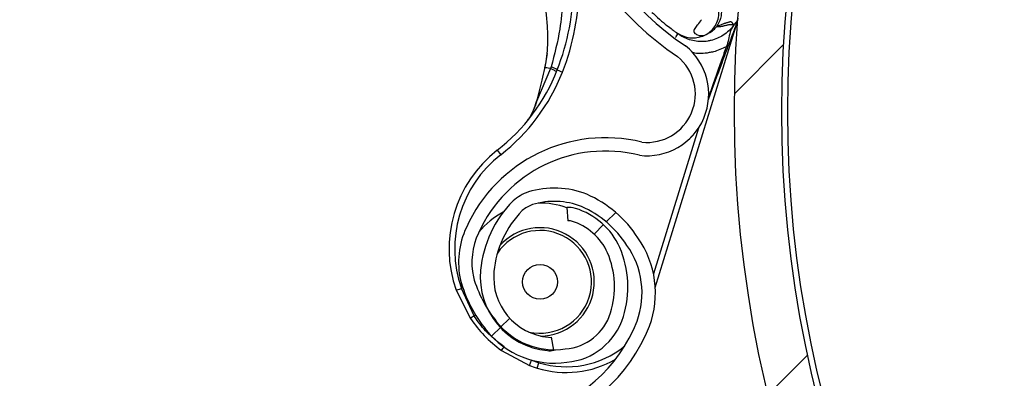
# Model space of a CAD drawing. Header units: inches. Extents: x 170 to 284, y 215 to 248.
# Tile 159 of 195: x 186.1049 to 186.2829, y 224.5971 to 224.662. Entities that reach past the tile are written whole.
import ezdxf

# ---------------------------------------------------------------- set-up
doc = ezdxf.new("R2010")
doc.units = ezdxf.units.IN
doc.header["$LTSCALE"] = 0.25
doc.header["$MEASUREMENT"] = 0
doc.layers.add('ANNOTATIONS', color=1, linetype='Continuous')
doc.layers.add('RH BENCH MOUNT', color=7, linetype='Continuous')
doc.styles.add('ARIAL', font='arial.ttf', dxfattribs={"height": 0.09375})
doc.dimstyles.new('STANDARD$0', dxfattribs={"dimtxt": 0.09375, "dimasz": 0.09375, "dimexe": 0.03125, "dimexo": 0.046875, "dimgap": 0.09, "dimtad": 0, "dimtih": 1, "dimtoh": 1, "dimdec": 4, "dimzin": 0, "dimdsep": 46, "dimtxsty": 'ARIAL', "dimcen": 0.09, "dimadec": 0, "dimazin": 0, "dimtfac": 1, "dimtdec": 4, "dimtofl": 0, "dimtmove": 0, "dimatfit": 1, "dimfxl": 1, "dimtolj": 1, "dimtzin": 0, "dimarcsym": 0})
pattern_1 = [(45, (176.0930244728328, 218.320867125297), (-0.03026527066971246, 0.03026527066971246), [])]

# ---------------------------------------------------------------- blocks, each defined once
blk = doc.blocks.new('*D44')
at = {"layer": 'ANNOTATIONS', "color": 0, "lineweight": -2, "transparency": 16777216}
for p, q in [((185.9644948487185, 225.4792255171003), (185.9644948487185, 226.2131025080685)), ((187.3643717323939, 224.3791894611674), (187.3643717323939, 226.2131025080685)), ((186.0582448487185, 226.1818525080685), (186.3541591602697, 226.1818525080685)), ((187.2706217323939, 226.1818525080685), (186.9747074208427, 226.1818525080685))]:
    blk.add_line(p, q, dxfattribs=at)
at = {"layer": 'ANNOTATIONS', "color": 0, "transparency": 16777216}
for points in [[(186.0582448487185, 226.1974775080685), (186.0582448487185, 226.1662275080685), (185.9644948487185, 226.1818525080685)], [(187.2706217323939, 226.1974775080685), (187.2706217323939, 226.1662275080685), (187.3643717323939, 226.1818525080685)]]:
    blk.add_solid(points, dxfattribs=at)
at = {"layer": 'defpoints', "color": 0, "transparency": 16777216}
for p in [(187.3643717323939, 226.1818525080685), (185.9644948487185, 225.4323505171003), (187.3643717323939, 224.3323144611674)]:
    blk.add_point(p, dxfattribs=at)
at = {"layer": 'ANNOTATIONS', "color": 0, "transparency": 16777216, "insert": (186.6644332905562, 226.1818525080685), "char_height": 0.09375, "attachment_point": 5, "style": 'ARIAL'}
blk.add_mtext('\\A1;DIM "A"', dxfattribs=at)

msp = doc.modelspace()

# ---------------------------------------------------------------- hatches: boundary and pattern name
at = {"layer": 'RH BENCH MOUNT'}
h = msp.add_hatch(dxfattribs=at)
h.set_pattern_fill('ANSI31', color=256, scale=0.34241245, angle=2.8e-322, style=0)
h.set_pattern_definition([(45, (176.1263761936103, 218.320867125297), (-0.03026527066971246, 0.03026527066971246), [])])
edge = h.paths.add_edge_path(flags=0)
edge.add_arc((186.41301658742, 224.2130895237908), 0.021400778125, 89.9999999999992, 390.52248781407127, ccw=False)
edge.add_line((186.41301658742, 224.2344903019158), (186.485779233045, 224.2344903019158))
edge.add_arc((186.485779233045, 224.6453852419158), 0.4108949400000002, 270, 450.0000000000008)
edge.add_line((186.485779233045, 225.0562801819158), (186.00212164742, 225.0562801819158))
edge.add_arc((186.00212164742, 225.0605603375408), 0.004280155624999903, 180.0000000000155, 269.9999999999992, ccw=False)
edge.add_line((185.997841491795, 225.0605603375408), (185.997841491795, 225.1033618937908))
edge.add_arc((186.00212164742, 225.1033618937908), 0.004280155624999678, 360, 540, ccw=False)
edge.add_line((186.006401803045, 225.1033618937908), (186.006401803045, 225.0605603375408))
edge.add_line((186.006401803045, 225.0605603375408), (186.003169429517, 225.0605603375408))
edge.add_line((186.003169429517, 225.0605603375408), (186.003169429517, 225.1033618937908))
edge.add_arc((186.00212164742, 225.1033618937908), 0.001047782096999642, 360, 540.0000000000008)
edge.add_line((186.001073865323, 225.1033618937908), (186.001073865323, 225.0605603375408))
edge.add_arc((186.00212164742, 225.0605603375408), 0.001047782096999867, 180, 270)
edge.add_line((186.00212164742, 225.0595125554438), (186.485779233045, 225.0595125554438))
edge.add_arc((186.485779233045, 224.6453852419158), 0.4141273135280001, 269.9999999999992, 450, ccw=False)
edge.add_line((186.485779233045, 224.2312579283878), (186.41301658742, 224.2312579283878))
edge.add_arc((186.41301658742, 224.2130895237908), 0.018168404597, 450.0000000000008, 750.5224878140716)
edge.add_arc((186.4277648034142, 224.221784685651), 0.001047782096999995, 390.5224878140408, 495.0000000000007)
edge.add_line((186.4270239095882, 224.222525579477), (186.4183287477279, 224.2138304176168))
edge.add_line((186.4183287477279, 224.2138304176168), (186.4160431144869, 224.2161160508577))
edge.add_line((186.4160431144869, 224.2161160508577), (186.4247382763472, 224.224811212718))
edge.add_arc((186.4277648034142, 224.221784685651), 0.004280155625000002, 390.522487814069, 495.0000000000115, ccw=False)
h = msp.add_hatch(dxfattribs=at)
h.set_pattern_fill('ANSI31', color=256, scale=0.34241245, style=0)
h.set_pattern_definition(pattern_1)
edge = h.paths.add_edge_path(flags=0)
edge.add_line((186.4524275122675, 225.0520000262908), (186.1100150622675, 225.0520000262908))
edge.add_line((186.1100150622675, 225.0520000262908), (186.1100150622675, 225.0562801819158))
edge.add_line((186.1100150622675, 225.0562801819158), (186.4524275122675, 225.0562801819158))
edge.add_arc((186.4524275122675, 224.6453852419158), 0.4108949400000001, 269.9999999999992, 450, ccw=False)
edge.add_line((186.4524275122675, 224.2344903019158), (186.3796648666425, 224.2344903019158))
edge.add_line((186.3796648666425, 224.2344903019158), (186.3796648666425, 224.2387704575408))
edge.add_line((186.3796648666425, 224.2387704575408), (186.4524275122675, 224.2387704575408))
edge.add_arc((186.4524275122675, 224.6453852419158), 0.406614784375, 270, 450.0000000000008)
h = msp.add_hatch(dxfattribs=at)
h.set_pattern_fill('ANSI32', color=256, scale=0.34241245, angle=2.8e-322, style=0)
h.set_pattern_definition([(45, (176.0930244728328, 218.320867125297), (-0.09079581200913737, 0.09079581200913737), []), (45, (176.1535550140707, 218.320867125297), (-0.09079581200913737, 0.09079581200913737), [])])
edge = h.paths.add_edge_path(flags=0)
edge.add_arc((186.4524275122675, 224.6453852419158), 0.2182879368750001, 180, 540, ccw=False)
edge = h.paths.add_edge_path(flags=0)
edge.add_arc((186.4524275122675, 224.6453852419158), 0.2097276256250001, 180, 540, ccw=False)
h = msp.add_hatch(dxfattribs=at)
h.set_pattern_fill('ANSI31', color=256, scale=0.34241245, angle=2.8e-322, style=0)
h.set_pattern_definition(pattern_1)
edge = h.paths.add_edge_path(flags=0)
edge.add_arc((186.2041794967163, 224.6238827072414), 0.001712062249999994, 432.8696093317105, 455.0800296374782)
edge.add_line((186.20402789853, 224.6255880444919), (186.2038141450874, 224.627992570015))
edge.add_arc((186.2041794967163, 224.6238827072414), 0.004126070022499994, 432.8696093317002, 455.08002963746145, ccw=False)
edge.add_arc((186.2015572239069, 224.6153749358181), 0.01302879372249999, 384.3457767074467, 432.8696093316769, ccw=False)
edge.add_arc((186.196571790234, 224.6136151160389), 0.01830194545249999, 342.8696093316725, 382.9309823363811, ccw=False)
edge.add_arc((186.2028217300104, 224.6116887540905), 0.01176186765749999, 275.0104670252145, 342.86960933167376, ccw=False)
edge.add_arc((186.2015874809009, 224.6154731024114), 0.01566536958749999, 218.1266773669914, 278.30040914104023, ccw=False)
edge.add_arc((186.2089842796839, 224.6216851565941), 0.02532140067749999, 195.7238575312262, 218.8505426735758, ccw=False)
edge.add_arc((186.1993204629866, 224.6179992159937), 0.01504902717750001, 155.0253276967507, 192.1842589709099, ccw=False)
edge.add_arc((186.2108052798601, 224.6130619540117), 0.02754708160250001, 436.1781124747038, 515.802183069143, ccw=False)
edge.add_arc((186.2183269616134, 224.6485092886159), 0.008748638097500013, 263.8282282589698, 410.8110415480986)
edge.add_arc((186.2556716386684, 224.7022467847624), 0.05672062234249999, 162.4402450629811, 235.8795090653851, ccw=False)
edge.add_arc((186.4073322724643, 224.6567558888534), 0.2150521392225, 506.2956368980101, 523.0756629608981, ccw=False)
edge.add_arc((186.2518501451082, 224.7592490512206), 0.02884824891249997, 448.028452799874, 504.2833661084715, ccw=False)
edge.add_arc((186.2513591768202, 224.8164788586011), 0.0284373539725, 272.9902032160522, 326.5886769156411)
edge.add_arc((186.262399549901, 224.8087046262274), 0.01494630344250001, 328.1610501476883, 383.4168014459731)
edge.add_arc((186.2585927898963, 224.8079789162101), 0.0187470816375, 380.8274838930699, 414.3092253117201)
edge.add_arc((186.262141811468, 224.811937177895), 0.0134739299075, 416.7471667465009, 455.1432550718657)
edge.add_arc((186.2617552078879, 224.8194016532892), 0.006011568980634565, 457.8521419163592, 478.5871829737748)
edge.add_arc((186.2689755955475, 224.8095800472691), 0.01816498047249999, 483.768869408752, 522.869609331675)
edge.add_arc((186.2620712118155, 224.8117081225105), 0.01094007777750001, 522.8696093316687, 612.8696093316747)
edge.add_arc((186.2593985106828, 224.8030367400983), 0.001866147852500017, 252.8696093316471, 268.5118557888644)
edge.add_line((186.2593500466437, 224.8011712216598), (186.2592873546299, 224.7987580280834))
edge.add_arc((186.2593985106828, 224.8030367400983), 0.004280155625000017, 252.8696093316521, 268.51185578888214, ccw=False)
edge.add_arc((186.2620712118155, 224.8117081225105), 0.01335408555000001, 162.8696093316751, 252.86960933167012, ccw=False)
edge.add_arc((186.2689755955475, 224.8095800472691), 0.020578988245, 483.4809676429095, 522.8696093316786, ccw=False)
edge.add_arc((186.2617552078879, 224.8194016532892), 0.008425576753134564, 457.44727651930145, 479.3693202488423, ccw=False)
edge.add_arc((186.262141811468, 224.811937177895), 0.01588793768, 416.55991158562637, 455.3401900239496, ccw=False)
edge.add_arc((186.2585927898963, 224.8079789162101), 0.02116108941, 380.97414010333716, 414.44678106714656, ccw=False)
edge.add_arc((186.262399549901, 224.8087046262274), 0.01736031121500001, 328.0498574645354, 383.2354626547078, ccw=False)
edge.add_arc((186.2513591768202, 224.8164788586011), 0.030851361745, 272.78776661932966, 326.6491469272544, ccw=False)
edge.add_arc((186.2518501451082, 224.7592490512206), 0.02643424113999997, 447.8113188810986, 504.1932224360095)
edge.add_arc((186.4073322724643, 224.6567558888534), 0.21263813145, 506.3072777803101, 523.0792988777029)
edge.add_arc((186.2556716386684, 224.7022467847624), 0.05430661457, 522.426235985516, 595.9841441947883)
edge.add_arc((186.2183269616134, 224.6485092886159), 0.01116264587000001, 262.93064822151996, 411.39869652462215, ccw=False)
edge.add_arc((186.2108052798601, 224.6130619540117), 0.02513307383, 435.8410095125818, 515.8402671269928)
edge.add_arc((186.1993204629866, 224.6179992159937), 0.01263501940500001, 514.9526566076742, 551.8523061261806)
edge.add_arc((186.2089842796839, 224.6216851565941), 0.022907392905, 195.9139156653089, 218.8893245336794)
edge.add_arc((186.2015874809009, 224.6154731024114), 0.01325136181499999, 218.0618497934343, 278.6048591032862)
edge.add_arc((186.2028217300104, 224.6116887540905), 0.009347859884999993, 274.5921334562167, 342.8696093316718)
edge.add_arc((186.196571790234, 224.6136151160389), 0.01588793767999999, 342.8696093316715, 382.8217882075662)
edge.add_arc((186.2015572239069, 224.6153749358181), 0.01061478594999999, 384.5041106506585, 432.869609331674)
h = msp.add_hatch(dxfattribs=at)
h.set_pattern_fill('ANSI31', color=256, scale=0.34241245, angle=2.8e-322, style=0)
h.set_pattern_definition(pattern_1)
edge = h.paths.add_edge_path(flags=0)
edge.add_arc((186.1833931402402, 224.4196713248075), 0.001712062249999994, 444.6973270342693, 466.907747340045)
edge.add_line((186.1828952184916, 224.4213093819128), (186.1821931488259, 224.4236190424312))
edge.add_arc((186.1833931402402, 224.4196713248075), 0.004126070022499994, 444.69732703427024, 466.9077473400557, ccw=False)
edge.add_arc((186.1825703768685, 224.4108067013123), 0.01302879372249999, 396.1734944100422, 444.6973270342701, ccw=False)
edge.add_arc((186.1780515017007, 224.4080623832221), 0.01830194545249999, 354.69732703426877, 394.7587000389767, ccw=False)
edge.add_arc((186.1845635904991, 224.4074579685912), 0.01176186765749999, 286.83818472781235, 354.69732703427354, ccw=False)
edge.add_arc((186.182579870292, 224.4109089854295), 0.01566536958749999, 229.9543950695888, 290.12812684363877, ccw=False)
edge.add_arc((186.18854634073, 224.418505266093), 0.02532140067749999, 207.5515752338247, 230.6782603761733, ccw=False)
edge.add_arc((186.179843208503, 224.4129167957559), 0.01504902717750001, 166.8530453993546, 204.011976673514, ccw=False)
edge.add_arc((186.1920961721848, 224.4104383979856), 0.02754708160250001, 448.00583017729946, 527.6299007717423, ccw=False)
edge.add_arc((186.1921925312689, 224.4466748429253), 0.008748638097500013, 275.6559459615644, 422.6387592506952)
edge.add_arc((186.2177297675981, 224.5069259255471), 0.05672062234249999, 174.2679627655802, 247.7072267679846, ccw=False)
edge.add_arc((186.3754946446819, 224.4934866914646), 0.2150521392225, 518.1233546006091, 534.9033806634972, ccw=False)
edge.add_arc((186.2023056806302, 224.5619346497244), 0.02884824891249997, 459.8561705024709, 516.1110838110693, ccw=False)
edge.add_arc((186.1900947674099, 224.6178487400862), 0.0284373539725, 284.8179209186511, 338.4163946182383)
edge.add_arc((186.2024942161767, 224.6125025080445), 0.01494630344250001, 339.9887678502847, 395.2445191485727)
edge.add_arc((186.1989170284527, 224.6110119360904), 0.0187470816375, 392.6552015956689, 426.1369430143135)
edge.add_arc((186.201579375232, 224.6156135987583), 0.0134739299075, 428.5748844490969, 466.9709727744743)
edge.add_arc((186.1996709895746, 224.6228403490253), 0.006011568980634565, 469.6798596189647, 490.4149006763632)
edge.add_arc((186.2087512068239, 224.6147072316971), 0.01816498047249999, 495.5965871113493, 534.6973270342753)
edge.add_arc((186.2015572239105, 224.615374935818), 0.01094007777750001, 534.6973270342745, 624.6973270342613)
edge.add_arc((186.2007186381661, 224.606339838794), 0.001866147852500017, 264.6973270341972, 280.3395734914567)
edge.add_line((186.2010535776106, 224.6045039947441), (186.2014868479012, 224.6021291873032))
edge.add_arc((186.2007186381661, 224.606339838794), 0.004280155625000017, 264.6973270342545, 280.3395734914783, ccw=False)
edge.add_arc((186.2015572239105, 224.615374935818), 0.01335408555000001, 174.697327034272, 264.69732703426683, ccw=False)
edge.add_arc((186.2087512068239, 224.6147072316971), 0.020578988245, 495.30868534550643, 534.6973270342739, ccw=False)
edge.add_arc((186.1996709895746, 224.6228403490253), 0.008425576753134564, 469.27499422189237, 491.1970379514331, ccw=False)
edge.add_arc((186.201579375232, 224.6156135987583), 0.01588793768, 428.3876292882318, 467.16790772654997, ccw=False)
edge.add_arc((186.1989170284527, 224.6110119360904), 0.02116108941, 392.8018578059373, 426.2744987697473, ccw=False)
edge.add_arc((186.2024942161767, 224.6125025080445), 0.01736031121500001, 339.8775751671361, 395.06318035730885, ccw=False)
edge.add_arc((186.1900947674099, 224.6178487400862), 0.030851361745, 284.61548432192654, 338.4768646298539, ccw=False)
edge.add_arc((186.2023056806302, 224.5619346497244), 0.02643424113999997, 459.6390365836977, 516.0209401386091)
edge.add_arc((186.3754946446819, 224.4934866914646), 0.21263813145, 518.1349954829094, 534.9070165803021)
edge.add_arc((186.2177297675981, 224.5069259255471), 0.05430661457, 534.2539536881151, 607.8118618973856)
edge.add_arc((186.1921925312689, 224.4466748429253), 0.01116264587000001, 274.7583659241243, 423.2264142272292, ccw=False)
edge.add_arc((186.1920961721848, 224.4104383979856), 0.02513307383, 447.6687272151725, 527.6679848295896)
edge.add_arc((186.179843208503, 224.4129167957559), 0.01263501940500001, 526.7803743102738, 563.6800238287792)
edge.add_arc((186.18854634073, 224.418505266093), 0.022907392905, 207.7416333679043, 230.7170422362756)
edge.add_arc((186.182579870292, 224.4109089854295), 0.01325136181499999, 229.8895674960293, 290.4325768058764)
edge.add_arc((186.1845635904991, 224.4074579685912), 0.009347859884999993, 286.4198511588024, 354.6973270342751)
edge.add_arc((186.1780515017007, 224.4080623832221), 0.01588793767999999, 354.6973270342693, 394.6495059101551)
edge.add_arc((186.1825703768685, 224.4108067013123), 0.01061478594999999, 396.3318283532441, 444.6973270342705)

# ---------------------------------------------------------------- linework, layer by layer
for p, q in [((186.2198257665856, 224.6135013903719), (186.2346676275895, 224.6616547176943)), ((186.2341818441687, 224.6611974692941), (186.2340075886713, 224.6609590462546)), ((186.2235325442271, 224.6597134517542), (186.2236745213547, 224.6596076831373)), ((186.2237414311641, 224.659558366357), (186.2239552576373, 224.6594008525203)), ((186.2002734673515, 224.655879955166), (186.1998624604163, 224.6533078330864)), ((186.2009017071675, 224.6531380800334), (186.1983853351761, 224.6471809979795)), ((186.1998577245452, 224.6531499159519), (186.199893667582, 224.6533138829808)), ((186.2020984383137, 224.6528729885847), (186.2030551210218, 224.6524988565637)), ((186.2276478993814, 224.6423672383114), (186.219507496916, 224.6159563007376)), ((186.1912545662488, 224.6383339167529), (186.191885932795, 224.6375236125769)), ((186.2038141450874, 224.627992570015), (186.20402789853, 224.6255880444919)), ((186.1838278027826, 224.6130027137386), (186.1847967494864, 224.6133438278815)), ((186.1847492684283, 224.6143477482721), (186.1847967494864, 224.6133438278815)), ((186.1870883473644, 224.6083554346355), (186.1847967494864, 224.6133438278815)), ((186.1838278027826, 224.6130027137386), (186.1864088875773, 224.6078701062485)), ((186.1870883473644, 224.6083554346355), (186.1873668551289, 224.6084995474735)), ((186.2014868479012, 224.6021291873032), (186.2010535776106, 224.6045039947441)), ((186.192027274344, 224.6021045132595), (186.1970914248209, 224.5993915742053)), ((186.1970914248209, 224.5993915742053), (186.1974574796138, 224.6003513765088)), ((186.1984880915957, 224.598910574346), (186.1987906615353, 224.5998922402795))]:
    msp.add_line(p, q, dxfattribs=at)
at = {"layer": 'RH BENCH MOUNT', "flags": 128}
for points in [[(186.1998252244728, 224.6531462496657), (186.1998143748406, 224.6531500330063), (186.1998077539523, 224.6531529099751), (186.1998054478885, 224.6531548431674), (186.1998074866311, 224.6531558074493), (186.1998138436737, 224.6531557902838), (186.1998244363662, 224.6531547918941), (186.1998391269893, 224.6531528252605), (186.1998577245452, 224.6531499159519)], [(186.1983330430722, 224.6471252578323), (186.198308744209, 224.6471406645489), (186.1982930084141, 224.6471542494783), (186.1982862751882, 224.6471656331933), (186.1982887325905, 224.6471744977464), (186.1983003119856, 224.6471805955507), (186.198320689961, 224.6471837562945), (186.1983492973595, 224.647183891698), (186.1983853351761, 224.6471809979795)]]:
    msp.add_lwpolyline(points, dxfattribs=at)
at = {"layer": 'RH BENCH MOUNT'}
for centre, radius in [((186.4524275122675, 224.6453852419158), 0.218287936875), ((186.4524275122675, 224.6453852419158), 0.2097276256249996), ((186.4524275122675, 224.6453852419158), 0.20865758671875), ((186.1989991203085, 224.6145186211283), 0.003155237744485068)]:
    msp.add_circle(centre, radius, dxfattribs=at)
for centre, radius, start, end in [((186.2556716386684, 224.7022467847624), 0.05672062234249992, 162.4402450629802, 235.8795090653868), ((186.2556716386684, 224.7022467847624), 0.05430661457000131, 162.4262359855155, 235.9841441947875), ((186.1619177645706, 224.6685865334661), 0.04314396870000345, 338.6409130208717, 359.8180768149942), ((186.1619177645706, 224.6685865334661), 0.04417120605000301, 338.6409130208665, 359.8180768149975), ((186.2183269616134, 224.6485092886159), 0.01116264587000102, 262.930648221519, 51.39869652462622), ((186.2183269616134, 224.6485092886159), 0.008748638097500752, 263.8282282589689, 50.81104154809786), ((186.1702090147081, 224.6653440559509), 0.03424124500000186, 307.9247330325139, 338.6409130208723), ((186.1702090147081, 224.6653440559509), 0.03526848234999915, 307.9247330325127, 338.6409130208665), ((186.1999164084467, 224.6501353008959), 0.003500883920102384, 51.44396715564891, 71.91222736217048), ((186.2108052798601, 224.6130619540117), 0.02754708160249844, 76.1781124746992, 155.8021830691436), ((186.2051446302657, 224.6205072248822), 0.02259922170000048, 127.924733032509, 199.3944309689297), ((186.2108052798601, 224.6130619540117), 0.02513307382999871, 75.84100951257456, 155.8402671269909), ((186.2051446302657, 224.6205072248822), 0.02157198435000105, 127.9247330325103, 199.3944309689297), ((186.201579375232, 224.6156135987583), 0.01588793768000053, 68.38762928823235, 107.1679077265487), ((186.2087512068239, 224.6147072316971), 0.02057898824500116, 135.3086853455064, 174.697327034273), ((186.1996709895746, 224.6228403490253), 0.008425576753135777, 109.2749942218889, 131.1970379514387), ((186.201579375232, 224.6156135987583), 0.01347392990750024, 68.57488444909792, 106.9709727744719), ((186.1989170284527, 224.6110119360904), 0.02116108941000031, 32.80185780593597, 66.27449876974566), ((186.2087512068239, 224.6147072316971), 0.01816498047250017, 135.5965871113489, 174.6973270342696), ((186.1996709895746, 224.6228403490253), 0.006011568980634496, 109.6798596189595, 130.4149006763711), ((186.1989991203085, 224.6145186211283), 0.0142508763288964, 70.22850587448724, 91.40408874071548), ((186.2041794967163, 224.6238827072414), 0.004126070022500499, 72.8696093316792, 95.08002963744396), ((186.2015572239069, 224.6153749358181), 0.01302879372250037, 24.34577670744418, 72.8696093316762), ((186.1989170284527, 224.6110119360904), 0.01874708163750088, 32.65520159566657, 66.1369430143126), ((186.1989991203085, 224.6145186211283), 0.01425087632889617, 117.8902068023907, 140.8223592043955), ((186.2041794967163, 224.6238827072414), 0.001712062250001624, 72.86960933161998, 95.08002963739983), ((186.2015572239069, 224.6153749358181), 0.01061478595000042, 24.50411065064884, 72.8696093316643), ((186.1993204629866, 224.6179992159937), 0.01504902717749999, 155.0253276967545, 192.184258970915), ((186.1989991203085, 224.6145186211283), 0.009303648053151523, 342.8696093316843, 145.8877736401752), ((186.1989991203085, 224.6145186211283), 0.009810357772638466, 270.7250612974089, 137.5051980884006), ((186.1993204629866, 224.6179992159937), 0.01263501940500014, 154.952656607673, 191.8523061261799), ((186.2024942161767, 224.6125025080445), 0.01736031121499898, 339.8775751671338, 35.06318035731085), ((186.196571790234, 224.6136151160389), 0.0183019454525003, 342.8696093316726, 22.93098233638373), ((186.2024942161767, 224.6125025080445), 0.01494630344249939, 339.9887678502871, 35.24451914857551), ((186.196571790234, 224.6136151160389), 0.0158879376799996, 342.8696093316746, 22.82178820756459), ((186.2089842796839, 224.6216851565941), 0.02290739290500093, 195.9139156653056, 218.8893245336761), ((186.2015572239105, 224.615374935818), 0.01335408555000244, 174.697327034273, 264.6973270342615), ((186.2015572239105, 224.615374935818), 0.01094007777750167, 174.697327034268, 264.6973270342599), ((186.2089842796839, 224.6216851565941), 0.02532140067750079, 195.7238575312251, 218.8505426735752), ((186.1989991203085, 224.6145186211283), 0.009303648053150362, 257.5108359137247, 342.8696093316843), ((186.1918123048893, 224.6010236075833), 0.008721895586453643, 122.794022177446, 128.2813297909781), ((186.2028217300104, 224.6116887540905), 0.009347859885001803, 274.5921334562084, 342.869609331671), ((186.2028217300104, 224.6116887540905), 0.01176186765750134, 275.010467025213, 342.8696093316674), ((186.2015874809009, 224.6154731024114), 0.01325136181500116, 218.0618497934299, 278.6048591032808), ((186.1900947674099, 224.6178487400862), 0.02843735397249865, 284.8179209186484, 338.4163946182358), ((186.1900947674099, 224.6178487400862), 0.0308513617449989, 284.6154843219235, 338.4768646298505), ((186.2015874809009, 224.6154731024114), 0.0156653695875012, 218.1266773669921, 278.3004091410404), ((186.2007186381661, 224.606339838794), 0.00186614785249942, 264.6973270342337, 280.3395734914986), ((186.1853227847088, 224.6076831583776), 0.008721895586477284, 320.2369695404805, 325.7242771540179), ((186.2037326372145, 224.6159261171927), 0.01677821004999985, 252.8696093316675, 308.8814121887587), ((186.2007186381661, 224.606339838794), 0.004280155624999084, 264.6973270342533, 280.3395734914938), ((186.2051446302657, 224.6205072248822), 0.02259922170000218, 249.1238683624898, 252.8696093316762), ((186.2051446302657, 224.6205072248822), 0.02157198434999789, 249.1238683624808, 252.8696093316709), ((186.2037326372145, 224.6159261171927), 0.01780544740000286, 252.8696093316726, 299.9761614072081)]:
    msp.add_arc(centre, radius, start, end, dxfattribs=at)
for points, knots in [([(186.2029993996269, 224.667045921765), (186.2029994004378, 224.6670458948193), (186.2030167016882, 224.6664710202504), (186.2030244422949, 224.6642095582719), (186.2026399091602, 224.6596110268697), (186.2016043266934, 224.6557208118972), (186.2010033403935, 224.653463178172)], [0, 0, 0, 0, 5.869764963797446e-06, 0.125228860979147, 0.4923383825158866, 1, 1, 1, 1]), ([(186.2286753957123, 224.6591277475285), (186.2289779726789, 224.6592862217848), (186.2296162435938, 224.6596205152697), (186.2304238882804, 224.6604286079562), (186.2310470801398, 224.6614790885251), (186.2313629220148, 224.662712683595), (186.2313191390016, 224.6639855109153), (186.2309359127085, 224.665145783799), (186.2303205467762, 224.6661091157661), (186.2297689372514, 224.6665732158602), (186.2295074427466, 224.6667932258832)], [0, 0, 0, 0, 0.1098512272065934, 0.2317256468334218, 0.3631776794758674, 0.4999999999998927, 0.6368223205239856, 0.7682743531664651, 0.8901487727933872, 1, 1, 1, 1]), ([(186.2299530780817, 224.6669301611), (186.2303695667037, 224.6665518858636), (186.2310102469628, 224.6659699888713), (186.2315190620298, 224.6649112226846), (186.2317559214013, 224.6640274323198), (186.231799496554, 224.6631135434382), (186.2316373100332, 224.6619502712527), (186.231204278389, 224.6612011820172), (186.2309227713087, 224.6607142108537)], [0, 0, 0, 0, 0.2394514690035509, 0.3683457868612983, 0.4999761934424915, 0.6316105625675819, 0.7605158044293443, 0.9999999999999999, 0.9999999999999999, 0.9999999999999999, 0.9999999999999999]), ([(186.1998936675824, 224.6533138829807), (186.2000205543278, 224.654001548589), (186.2002713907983, 224.6553609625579), (186.2004163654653, 224.6574429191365), (186.2004217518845, 224.6597880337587), (186.2002484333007, 224.6622812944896), (186.200006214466, 224.6640069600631), (186.1998925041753, 224.6648170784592)], [0, 0, 0, 0, 0.1754155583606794, 0.346770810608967, 0.5287700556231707, 0.7787798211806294, 0.9999999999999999, 0.9999999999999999, 0.9999999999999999, 0.9999999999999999]), ([(186.219226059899, 224.6633079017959), (186.2195661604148, 224.662992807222), (186.2204976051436, 224.662129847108), (186.2216936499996, 224.6611447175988), (186.2227468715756, 224.6603060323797), (186.2233843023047, 224.6598242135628), (186.2234834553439, 224.6597501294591), (186.2235325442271, 224.6597134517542)], [0, 0, 0, 0, 0.1282528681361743, 0.3512504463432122, 0.5733912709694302, 0.7887937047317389, 1, 1, 1, 1]), ([(186.2281612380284, 224.6619808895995), (186.2279392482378, 224.6616618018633), (186.2276297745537, 224.6612169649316), (186.2272132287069, 224.660720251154), (186.2269286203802, 224.6603549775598), (186.2267380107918, 224.6599485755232), (186.2269071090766, 224.6595181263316), (186.2276767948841, 224.6590295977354), (186.2282762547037, 224.6590885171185), (186.2286753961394, 224.6591277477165)], [0, 0, 0, 0, 0.1001269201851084, 0.1395859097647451, 0.1897135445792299, 0.2582342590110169, 0.3697357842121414, 0.5803479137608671, 1, 1, 1, 1]), ([(186.2294364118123, 224.64754879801), (186.2302624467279, 224.6497650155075), (186.231509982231, 224.6531121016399), (186.2329859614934, 224.657070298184), (186.2337643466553, 224.6591431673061), (186.2341824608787, 224.6602704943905), (186.2344019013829, 224.6608911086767), (186.2345212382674, 224.6612342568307), (186.234586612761, 224.6614238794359), (186.234622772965, 224.6615289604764), (186.2346443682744, 224.6615915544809), (186.2346569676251, 224.6616278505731), (186.2346647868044, 224.6616500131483), (186.2346685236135, 224.6616603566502), (186.2346704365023, 224.6616652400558), (186.2346708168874, 224.6616657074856), (186.2346700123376, 224.6616625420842), (186.2346685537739, 224.6616577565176), (186.2346676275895, 224.6616547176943)], [0, 0, 0, 0, 0.4681368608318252, 0.7070129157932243, 0.8371325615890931, 0.9079072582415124, 0.9470740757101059, 0.9687898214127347, 0.9808770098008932, 0.987667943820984, 0.9915546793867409, 0.9947708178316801, 0.9959953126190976, 0.9972287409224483, 0.9978484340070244, 0.9984730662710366, 0.9990304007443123, 1, 1, 1, 1]), ([(186.2309212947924, 224.6607121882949), (186.2310502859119, 224.6607763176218), (186.2313238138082, 224.6609123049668), (186.2317251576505, 224.661083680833), (186.232046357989, 224.6612077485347), (186.2322848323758, 224.6612929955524), (186.2324358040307, 224.6613449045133), (186.2325892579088, 224.6613955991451), (186.2327451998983, 224.6614450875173), (186.232911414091, 224.6614957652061), (186.2330816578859, 224.6615453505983), (186.2332348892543, 224.6615890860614), (186.2333475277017, 224.6616183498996), (186.2334276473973, 224.6616384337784), (186.2334923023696, 224.6616393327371), (186.2335547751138, 224.6616211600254), (186.2336147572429, 224.6615803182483), (186.2336713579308, 224.6615140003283), (186.2337201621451, 224.6614210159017), (186.233768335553, 224.6613379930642), (186.2338064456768, 224.6612736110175), (186.233832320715, 224.6612334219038), (186.2338554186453, 224.6611997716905), (186.2338906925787, 224.6611757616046), (186.2339418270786, 224.6611573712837), (186.2340100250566, 224.6611543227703), (186.2340888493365, 224.6611661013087), (186.2341513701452, 224.6611877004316), (186.2341825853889, 224.6611984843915)], [0, 0, 0, 0, 0.08480730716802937, 0.1798353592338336, 0.2850849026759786, 0.3228266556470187, 0.3617275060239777, 0.4017874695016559, 0.4430065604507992, 0.485384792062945, 0.5351510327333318, 0.5813528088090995, 0.6105805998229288, 0.6293562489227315, 0.6489120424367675, 0.6766412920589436, 0.7075477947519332, 0.7416323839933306, 0.7850907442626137, 0.8280699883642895, 0.8539878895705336, 0.872996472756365, 0.885095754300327, 0.9032140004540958, 0.9275168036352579, 0.9517481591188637, 0.9759089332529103, 1, 1, 1, 1]), ([(186.2341963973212, 224.6612034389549), (186.2341963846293, 224.6612034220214), (186.234089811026, 224.6610612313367), (186.2339791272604, 224.6609131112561), (186.2338684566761, 224.6607650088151)], [0, 0, 0, 0, 0.0001190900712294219, 1, 1, 1, 1]), ([(186.2338684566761, 224.6607650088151), (186.2339099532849, 224.6608231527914), (186.2340034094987, 224.660954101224), (186.2341180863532, 224.6611105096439), (186.234181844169, 224.6611974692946)], [0, 0, 0, 0, 0.4440219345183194, 1, 1, 1, 1]), ([(186.2348242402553, 224.6621628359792), (186.2347915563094, 224.6621056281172), (186.2346351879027, 224.6618319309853), (186.2344029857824, 224.6614739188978), (186.234196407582, 224.661203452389), (186.2341963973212, 224.6612034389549)], [0, 0, 0, 0, 0.2090106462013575, 0.9999607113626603, 1, 1, 1, 1]), ([(186.2346676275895, 224.6616547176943), (186.2346691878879, 224.6616597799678), (186.2346785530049, 224.6616901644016), (186.2347075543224, 224.661784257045), (186.2347285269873, 224.661852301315), (186.2347436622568, 224.6619014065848)], [0, 0, 0, 0, 0.05271003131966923, 0.3163725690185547, 1, 1, 1, 1]), ([(186.2234649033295, 224.6587309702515), (186.2235112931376, 224.6587943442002), (186.2236930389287, 224.6590426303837), (186.223896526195, 224.6593206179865), (186.2239356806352, 224.6593741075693), (186.2239552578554, 224.6594008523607)], [0, 0, 0, 0, 0.1462931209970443, 0.5731465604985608, 1, 1, 1, 1]), ([(186.2235325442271, 224.6597134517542), (186.224094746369, 224.659380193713), (186.2249598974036, 224.6588673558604), (186.2263113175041, 224.6586670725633), (186.227372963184, 224.6587127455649), (186.2281652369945, 224.6589140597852), (186.2285841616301, 224.6590895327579), (186.2286753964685, 224.6591277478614)], [0, 0, 0, 0, 0.3580314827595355, 0.5509607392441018, 0.7480445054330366, 0.9451282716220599, 1, 1, 1, 1]), ([(186.2236745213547, 224.6596076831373), (186.2237308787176, 224.6595656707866), (186.2239002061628, 224.6594394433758), (186.22376711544, 224.6595396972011), (186.2236073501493, 224.659657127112), (186.2237229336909, 224.6595719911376), (186.2237414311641, 224.659558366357)], [0, 0, 0, 0, 0.1877582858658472, 0.5641255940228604, 0.9302446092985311, 0.9999999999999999, 0.9999999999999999, 0.9999999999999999, 0.9999999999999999]), ([(186.2340075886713, 224.6609590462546), (186.2340075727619, 224.6609590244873), (186.2334978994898, 224.6602616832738), (186.2322569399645, 224.659083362), (186.2305052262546, 224.6583284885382), (186.2287300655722, 224.6579723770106), (186.2268813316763, 224.6579934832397), (186.2250785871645, 224.6586537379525), (186.2241742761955, 224.6592405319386), (186.223955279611, 224.6594008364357), (186.2239552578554, 224.6594008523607)], [0, 0, 0, 0, 7.189415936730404e-06, 0.2303203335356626, 0.444896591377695, 0.4983905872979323, 0.713008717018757, 0.927629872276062, 0.9999928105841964, 1, 1, 1, 1]), ([(186.2286753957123, 224.6591277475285), (186.2291342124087, 224.6593484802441), (186.2299213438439, 224.6597271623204), (186.230532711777, 224.6602921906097), (186.2308038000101, 224.6605825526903), (186.2308772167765, 224.6606658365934), (186.2308962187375, 224.660687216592), (186.2309025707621, 224.6606943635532)], [0, 0, 0, 0, 0.5022803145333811, 0.8616962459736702, 0.9584272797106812, 0.9861029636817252, 1, 1, 1, 1]), ([(186.2340073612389, 224.6609587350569), (186.233960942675, 224.6609824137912), (186.2338660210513, 224.6610308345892), (186.2336914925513, 224.6610653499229), (186.2334936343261, 224.6610747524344), (186.2332768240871, 224.6610571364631), (186.2330511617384, 224.6610208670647), (186.2328221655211, 224.6609730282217), (186.2325653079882, 224.6609112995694), (186.2323148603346, 224.6608481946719), (186.2320912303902, 224.6607935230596), (186.231903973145, 224.6607500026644), (186.2317277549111, 224.6607143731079), (186.231546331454, 224.6606848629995), (186.2313716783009, 224.6606663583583), (186.2312061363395, 224.6606633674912), (186.2310527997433, 224.6606760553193), (186.230964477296, 224.6607003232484), (186.2309212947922, 224.660712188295)], [0, 0, 0, 0, 0.0657809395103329, 0.1345158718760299, 0.2062058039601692, 0.27713025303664, 0.3450539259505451, 0.411816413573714, 0.4774590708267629, 0.5636721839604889, 0.622780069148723, 0.6670965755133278, 0.724168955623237, 0.7778304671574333, 0.8321346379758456, 0.8905164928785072, 0.9464714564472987, 1, 1, 1, 1]), ([(186.2338684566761, 224.6607650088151), (186.2337309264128, 224.6605375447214), (186.233377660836, 224.6599532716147), (186.2331565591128, 224.6588348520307), (186.2329223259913, 224.6577504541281), (186.2327374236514, 224.6572261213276), (186.2327023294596, 224.6571266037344)], [0, 0, 0, 0, 0.2412678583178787, 0.619729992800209, 0.9278253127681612, 1, 1, 1, 1]), ([(186.2264076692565, 224.6561562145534), (186.2264504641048, 224.6561402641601), (186.2274635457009, 224.6557626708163), (186.2288828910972, 224.6559266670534), (186.2309589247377, 224.6563098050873), (186.2319484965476, 224.6567734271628), (186.2327023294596, 224.6571266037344)], [0, 0, 0, 0, 0.0210988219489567, 0.4994719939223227, 0.6187093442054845, 1, 1, 1, 1]), ([(186.2327023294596, 224.6571266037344), (186.2324032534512, 224.6563036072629), (186.2312719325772, 224.6531904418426), (186.2302017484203, 224.6500556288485), (186.2294144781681, 224.647749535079)], [0, 0, 0, 0, 0.2643600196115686, 1, 1, 1, 1]), ([(186.1998252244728, 224.6531462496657), (186.1996697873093, 224.6524395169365), (186.1992231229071, 224.6504086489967), (186.1986843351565, 224.6484211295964), (186.1983330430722, 224.6471252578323)], [0, 0, 0, 0, 0.347995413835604, 1, 1, 1, 1]), ([(186.1983853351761, 224.6471809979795), (186.1987261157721, 224.6484676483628), (186.1992479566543, 224.6504379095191), (186.1997006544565, 224.6524513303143), (186.1998577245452, 224.6531499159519)], [0, 0, 0, 0, 0.6530354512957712, 1, 1, 1, 1]), ([(186.199862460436, 224.6533078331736), (186.1998550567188, 224.6533104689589), (186.1998400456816, 224.6533158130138), (186.1998402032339, 224.6533191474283), (186.1998563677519, 224.6533189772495), (186.1998813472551, 224.6533155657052), (186.1998936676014, 224.6533138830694)], [0, 0, 0, 0, 0.2466091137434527, 0.5000000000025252, 0.7533908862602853, 1, 1, 1, 1]), ([(186.2009017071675, 224.6531380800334), (186.2008478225, 224.6531482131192), (186.2005987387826, 224.6531950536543), (186.2002370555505, 224.6532597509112), (186.1999973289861, 224.6532975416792), (186.199893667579, 224.6533138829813)], [0, 0, 0, 0, 0.1354579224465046, 0.6261588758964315, 1, 1, 1, 1]), ([(186.2010033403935, 224.653463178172), (186.2009696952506, 224.6533547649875), (186.200936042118, 224.6532463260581), (186.2009017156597, 224.6531381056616), (186.2009017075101, 224.6531380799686)], [0, 0, 0, 0, 0.9997625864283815, 1, 1, 1, 1]), ([(186.1968197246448, 224.6437956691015), (186.1969552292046, 224.6439920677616), (186.1974545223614, 224.6447157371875), (186.1979749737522, 224.6459548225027), (186.1982985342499, 224.6469216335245), (186.1983853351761, 224.6471809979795)], [0, 0, 0, 0, 0.214180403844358, 0.7891897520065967, 0.9999999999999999, 0.9999999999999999, 0.9999999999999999, 0.9999999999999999]), ([(186.1983330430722, 224.6471252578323), (186.1982553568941, 224.6468552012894), (186.198015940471, 224.6460229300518), (186.1976613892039, 224.645280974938), (186.1974218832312, 224.6447797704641)], [0, 0, 0, 0, 0.3244814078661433, 1, 1, 1, 1]), ([(186.1864088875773, 224.6078701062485), (186.1872018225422, 224.6068003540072), (186.1888140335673, 224.6046253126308), (186.1909445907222, 224.602953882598), (186.192027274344, 224.6021045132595)], [0, 0, 0, 0, 0.4918307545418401, 1, 1, 1, 1]), ([(186.1925300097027, 224.602771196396), (186.1916732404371, 224.6034155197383), (186.1899348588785, 224.604722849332), (186.1881971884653, 224.6067071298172), (186.1873355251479, 224.607988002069), (186.1870883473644, 224.6083554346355)], [0, 0, 0, 0, 0.4093476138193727, 0.8305647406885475, 1, 1, 1, 1])]:
    msp.add_open_spline(points, degree=3, knots=knots, dxfattribs=at)
msp.add_open_spline([(186.2019637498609, 224.6525339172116), (186.2019551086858, 224.6525547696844), (186.2019378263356, 224.65259647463), (186.2017195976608, 224.6527332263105), (186.2013816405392, 224.6529128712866), (186.2010616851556, 224.6530630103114), (186.2009017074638, 224.6531380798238)], degree=3, dxfattribs=at)

# ---------------------------------------------------------------- dimensions: what is measured, and where the dimension line sits
at = {"layer": 'ANNOTATIONS'}
dim = msp.add_linear_dim(base=(187.3643717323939, 226.1818525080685), p1=(185.9644948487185, 225.4323505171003), p2=(187.3643717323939, 224.3323144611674), text='DIM "A"', dimstyle='STANDARD$0', dxfattribs=at)
dim.commit()
dim.dimension.update_dxf_attribs({"geometry": '*D44', "text_midpoint": (186.6644332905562, 226.1818525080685)})

doc.saveas('drawing.dxf')
